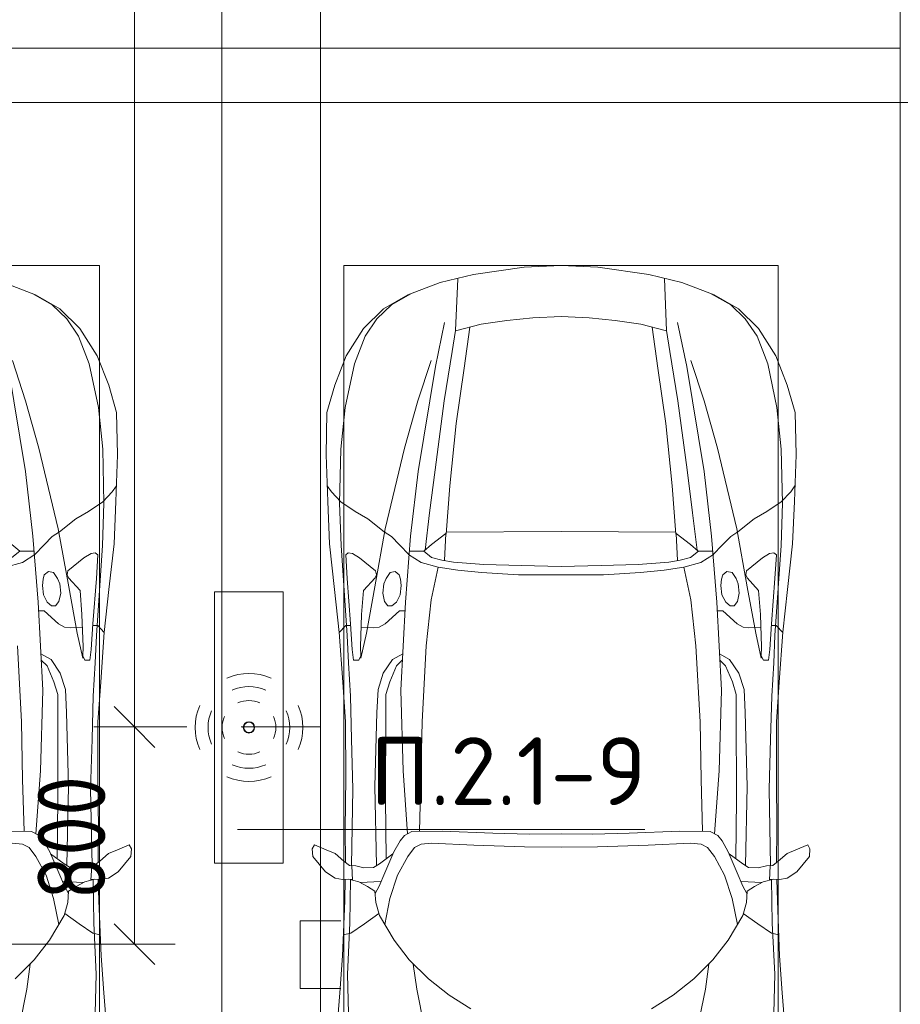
# Model space of a CAD drawing. Header units: millimetres. Extents: x -32229 to 170644, y -13689 to 125138.
# Tile 133 of 256: x 21191 to 24435, y 77528 to 81155. Entities that reach past the tile are written whole.
import ezdxf

# ---------------------------------------------------------------- set-up
doc = ezdxf.new("R2010")
doc.units = ezdxf.units.MM
for name, color, linetype, lineweight in [('A-ANNO-DIMS', 7, 'Continuous', 9), ('A-ANNO-DIMS-200', 7, 'Continuous', 9), ('A-ANNO-NOTE', 7, 'Continuous', 18), ('A-DETL-GENF', 7, 'Continuous', 18), ('A-DETL-THIN', 7, 'Continuous', 9), ('A-FLOR', 7, 'Continuous', 18), ('C-PRKG', 7, 'Continuous', 18), ('G-ANNO-TEXT', 7, 'Continuous', 9)]:
    doc.layers.add(name, color=color, linetype=linetype, lineweight=lineweight)
doc.layers.add('A-DETL', color=7, linetype='Continuous', lineweight=9, true_color=0x00a600)
doc.styles.add('GOST Common_6', font='GOST_Common.ttf', dxfattribs={"width": 0.9, "height": 250})
doc.styles.add('ISOCPEUR', font='isocpeur.ttf', dxfattribs={"height": 250})
doc.dimstyles.new('ГОСТ_2_5_мм2', dxfattribs={"dimscale": 304.8, "dimtxt": 251.428749, "dimasz": 0.492126, "dimexe": 0.492126, "dimexo": 0.656168, "dimgap": 0.098425, "dimtad": 1, "dimdec": 0, "dimdsep": 46, "dimtxsty": 'GOST Common_6', "dimblk1": 'OBLIQUE', "dimblk2": 'OBLIQUE', "dimsah": 1, "dimcen": 0.09, "dimazin": 2, "dimtfac": 1, "dimtdec": 4, "dimtix": 1, "dimtmove": 0, "dimatfit": 3, "dimfxl": 1, "dimtvp": 1, "dimtolj": 1, "dimtzin": 0, "dimarcsym": 2})

# ---------------------------------------------------------------- blocks, each defined once
blk = doc.blocks.new('АР_Машиноместо - 4900x2400_М__5300х2500_-3113489--01 ЭО')
at = {"layer": 'A-DETL-GENF', "color": 253, "lineweight": 13, "true_color": 0xaaaaaa}
for p, q in [((1695.6, 4436.7), (1814, 4391.6)), ((1814, 4391.6), (1903.7, 4340.6)), ((1903.7, 4340.6), (1977.5, 4267.9)), ((1977.5, 4267.9), (2041.4, 4167)), ((2041.4, 4167), (2083.6, 4059.2)), ((2083.6, 4059.2), (2112.6, 3958.4)), ((2112.6, 3958.4), (2116, 3802.9)), ((2116, 3802.9), (2109.8, 3630)), ((2061.4, 3629.8), (2096.2, 3665.5)), ((2096.2, 3665.5), (2111.9, 3688.4)), ((2008.6, 3594.2), (2061.4, 3629.8)), ((2109.8, 3630), (2102.9, 3474.2)), ((1962.1, 3567), (2008.6, 3594.2)), ((1901.7, 3518.6), (1962.1, 3567)), ((1875.1, 3501.2), (1901.7, 3518.6)), ((1823.6, 3260.1), (1804.3, 3502.8)), ((1845.3, 3470.4), (1875.1, 3501.2)), ((1755.7, 3447), (1726.8, 3472.4)), ((1727, 3424.2), (1755.7, 3447)), ((1755.7, 3447.2), (1808.7, 3447.2)), ((1809.8, 3433.7), (1845.3, 3470.4)), ((2102.9, 3474.2), (2084.3, 3305.9)), ((1992, 3422.8), (1933.2, 3375.1)), ((2018.5, 3439.1), (1992, 3422.8)), ((2033.8, 3441.1), (2018.5, 3439.1)), ((2043.4, 3434.5), (2033.8, 3441.1)), ((2037.8, 3347.3), (2043.4, 3434.5)), ((1933.2, 3375.1), (1930.3, 3360.7)), ((1841.3, 3344.5), (1838.9, 3321.2)), ((1845.9, 3360.7), (1841.3, 3344.5)), ((1861.3, 3372.5), (1845.9, 3360.7)), ((1880, 3369.3), (1861.3, 3372.5)), ((1894.8, 3346.8), (1880, 3369.3)), ((1902.9, 3327.4), (1894.8, 3346.8)), ((1930.3, 3360.7), (1935.4, 3349.7)), ((1935.4, 3349.7), (1977.8, 3303.2)), ((2025.2, 3179.9), (2037.8, 3347.3)), ((1838.9, 3321.2), (1842.8, 3286.3)), ((1906.4, 3292.5), (1902.9, 3327.4)), ((1977.8, 3303.2), (1984.7, 3213.7)), ((2084.3, 3305.9), (2067.1, 3148.3)), ((1842.8, 3286.3), (1856.8, 3259.9)), ((1900.2, 3262.3), (1906.4, 3292.5)), ((1840.7, 2936), (1823.6, 3260.1)), ((1825.4, 3227.6), (1845.5, 3228.1)), ((1845.5, 3228.1), (1898.3, 3179.4)), ((1856.8, 3259.9), (1873.2, 3246.1)), ((1873.2, 3246.1), (1887.9, 3245.7)), ((1887.9, 3245.7), (1900.2, 3262.3)), ((1984.7, 3213.7), (1989.1, 3094.6)), ((1898.3, 3179.4), (1920.5, 3167.7)), ((1920.5, 3167.7), (1941.6, 3165.4)), ((1941.6, 3165.4), (1986.4, 3168)), ((2019.2, 3085), (2025.2, 3179.9)), ((2024.8, 3173.5), (2043.1, 3174.2)), ((2043.1, 3174.2), (2067.1, 3148.3)), ((2067.2, 3149.3), (2054, 2964.8)), ((1989.1, 3094.6), (1987.8, 3061.4)), ((2014.4, 3046.1), (2019.2, 3085)), ((1987.8, 3061.4), (1995.5, 3046.6)), ((1995.5, 3046.6), (2014.4, 3046.1)), ((1834.9, 3046.1), (1856.4, 3024.6)), ((1856.4, 3024.6), (1881.3, 2966.7)), ((1881.3, 2966.7), (1895.6, 2919.4)), ((2054, 2964.8), (2043.9, 2818.3)), ((1832.2, 2638.3), (1840.7, 2936)), ((1895.6, 2919.4), (1895.6, 2850.8)), ((1895.6, 2850.8), (1896.5, 2534.3)), ((2043.9, 2818.3), (2043.2, 2613.6)), ((1815.2, 2406.5), (1832.2, 2638.3)), ((2043.2, 2613.6), (2045.5, 2423.6)), ((1896.5, 2534.3), (1893.9, 2314.9)), ((1686.2, 2416.7), (1799.4, 2415.4)), ((1799.4, 2415.4), (1827.2, 2399.7)), ((1827.2, 2399.7), (1843.3, 2380.3)), ((2045.5, 2423.6), (2044, 2301.1)), ((1727.3, 2371.5), (1765.7, 2368.8)), ((1765.7, 2368.8), (1790, 2355.4)), ((1843.3, 2380.3), (1866.2, 2340.5)), ((2115.6, 2347.9), (2158.8, 2366.2)), ((2158.8, 2366.2), (2166.9, 2350.6)), ((1790, 2355.4), (1814.9, 2322.3)), ((1814.9, 2322.3), (1852.7, 2254.2)), ((1866.2, 2340.5), (1899.2, 2263)), ((1869.4, 2332.9), (1919.4, 2296)), ((2050.2, 2306.1), (2082.6, 2333.8)), ((2082.6, 2333.8), (2115.6, 2347.9)), ((2164.8, 2322.3), (2118.3, 2266.4)), ((2166.9, 2350.6), (2164.8, 2322.3)), ((1919.4, 2296), (1941, 2282.6)), ((1976.7, 2281.2), (2006.4, 2288.6)), ((2006.4, 2288.6), (2030, 2290)), ((2018, 2235.6), (2020.9, 2288.7)), ((2030, 2290), (2050.2, 2306.1)), ((1852.7, 2254.2), (1880.3, 2168.6)), ((1899.2, 2263), (1920.1, 2213.8)), ((1941, 2282.6), (1976.7, 2281.2)), ((2118.3, 2266.4), (2082.6, 2243.4)), ((1913.4, 2231.3), (1989.9, 2227.1)), ((1920.1, 2213.8), (1935.1, 2186.5)), ((1963.3, 2211.8), (1994.9, 2230)), ((1994.9, 2230), (2032.5, 2239.2)), ((2054.9, 2238.7), (2018.2, 2239.5)), ((2047, 2159.1), (2045, 2238.9)), ((2082.6, 2243.4), (2054.9, 2238.7)), ((1932.9, 2153.8), (1935.7, 2195.4)), ((1935.7, 2195.4), (1963.3, 2211.8)), ((1880.3, 2168.6), (1899.7, 2072.7)), ((1919.3, 2105.7), (1932.9, 2153.8)), ((2055.1, 1956.8), (2047, 2159.1)), ((1865.4, 2015), (1919.3, 2105.7)), ((1921.2, 2112.6), (1974.5, 2074.6)), ((1974.5, 2074.6), (2024.9, 2041)), ((2024.9, 2041), (2052.5, 2034.4)), ((1809.3, 1941.6), (1865.4, 2015)), ((1738.9, 1871.7), (1809.3, 1941.6)), ((1781.7, 1834.2), (1794.3, 1926.7)), ((2065.2, 1820.7), (2055.1, 1956.8)), ((1730, 1576.5), (1781.7, 1834.2)), ((2078, 1662.9), (2065.2, 1820.7))]:
    blk.add_line(p, q, dxfattribs=at)
at = {"layer": 'A-DETL-GENF', "color": 254, "lineweight": 13, "true_color": 0xd4d4d4}
for p, q in [((1803.7, 4395.8), (1875, 4354.8)), ((1875, 4354.8), (1928.5, 4303.1)), ((1928.5, 4303.1), (1972.2, 4239.8)), ((1972.2, 4239.8), (2011.4, 4138.1)), ((1777.3, 4001.8), (1728.3, 4149.8)), ((2011.4, 4138.1), (2045.3, 3976.8)), ((1776.8, 3741.5), (1713.1, 4128.3)), ((1826.4, 3827.1), (1777.3, 4001.8)), ((2045.3, 3976.8), (2061.4, 3823.4)), ((1897.7, 3530.2), (1826.4, 3827.1)), ((2061.4, 3823.4), (2065.8, 3623.7)), ((1804.3, 3502.8), (1776.8, 3741.5)), ((2065.8, 3623.7), (2060.5, 3468.5)), ((1936, 3316.2), (1897.7, 3530.2)), ((2060.5, 3468.5), (2038, 3136.6)), ((1765.4, 3405.8), (1811.5, 3435.5)), ((1702.9, 3388.2), (1765.4, 3405.8)), ((1967.3, 3145.9), (1936, 3316.2)), ((1987.5, 3053.2), (1967.3, 3145.9)), ((2038, 3136.6), (2033.7, 3036.3)), ((1762.2, 2818.3), (1747.2, 3099)), ((1871, 3048.1), (1833.3, 3069.7)), ((1904.8, 2997.9), (1871, 3048.1)), ((2033.7, 3036.3), (2026.1, 2913.7)), ((1924.3, 2937.4), (1904.8, 2997.9)), ((1928.4, 2853.3), (1924.3, 2937.4)), ((2026.1, 2913.7), (2022.2, 2754.7)), ((1935.6, 2580.5), (1928.4, 2853.3)), ((1766.2, 2606.7), (1762.2, 2818.3)), ((2022.2, 2754.7), (2016.7, 2571.4)), ((1771.6, 2415.7), (1766.2, 2606.7)), ((1929.4, 2291.4), (1935.6, 2580.5)), ((2016.7, 2571.4), (2022, 2290)), ((2028.2, 2077.7), (2025.5, 2239.3)), ((2037.2, 1889.5), (2028.2, 2077.7)), ((2029.1, 1561.4), (2037.2, 1889.5))]:
    blk.add_line(p, q, dxfattribs=at)
at = {"layer": 'C-PRKG', "color": 253, "lineweight": 13, "true_color": 0xaaaaaa}
for p, q in [((2500, 5300), (0, 5300)), ((2500, 0), (2500, 5300)), ((450, 4500), (2050, 4500)), ((2050, 800), (2050, 4500))]:
    blk.add_line(p, q, dxfattribs=at)
blk = doc.blocks.new('АР_Машиноместо - 4900x2400_М__5300х2500_-V14--01 ЭО')
at = {"layer": 'A-DETL-GENF', "color": 254, "lineweight": 13, "true_color": 0xd4d4d4}
for p, q in [((470.9, -1561.4), (462.8, -1889.5)), ((2029.1, -1561.4), (2037.2, -1889.5)), ((462.8, -1889.5), (471.8, -2077.7)), ((2037.2, -1889.5), (2028.2, -2077.7)), ((471.8, -2077.7), (474.5, -2239.3)), ((2028.2, -2077.7), (2025.5, -2239.3)), ((483.3, -2571.4), (478, -2290)), ((570.6, -2291.4), (564.4, -2580.5)), ((1929.4, -2291.4), (1935.6, -2580.5)), ((2016.7, -2571.4), (2022, -2290)), ((728.4, -2415.7), (733.8, -2606.7)), ((1771.6, -2415.7), (1766.2, -2606.7)), ((477.8, -2754.7), (483.3, -2571.4)), ((2022.2, -2754.7), (2016.7, -2571.4)), ((564.4, -2580.5), (571.6, -2853.3)), ((733.8, -2606.7), (737.8, -2818.3)), ((1766.2, -2606.7), (1762.2, -2818.3)), ((1935.6, -2580.5), (1928.4, -2853.3)), ((473.9, -2913.7), (477.8, -2754.7)), ((2026.1, -2913.7), (2022.2, -2754.7)), ((737.8, -2818.3), (752.8, -3099)), ((1762.2, -2818.3), (1747.2, -3099)), ((571.6, -2853.3), (575.7, -2937.4)), ((1928.4, -2853.3), (1924.3, -2937.4)), ((466.3, -3036.3), (473.9, -2913.7)), ((575.7, -2937.4), (595.2, -2997.9)), ((1924.3, -2937.4), (1904.8, -2997.9)), ((2033.7, -3036.3), (2026.1, -2913.7)), ((595.2, -2997.9), (629, -3048.1)), ((1904.8, -2997.9), (1871, -3048.1)), ((462, -3136.6), (466.3, -3036.3)), ((2038, -3136.6), (2033.7, -3036.3)), ((512.5, -3053.2), (532.7, -3145.9)), ((629, -3048.1), (666.7, -3069.7)), ((1871, -3048.1), (1833.3, -3069.7)), ((1987.5, -3053.2), (1967.3, -3145.9)), ((752.8, -3099), (771.7, -3268.5)), ((1747.2, -3099), (1728.3, -3268.5)), ((439.5, -3468.5), (462, -3136.6)), ((532.7, -3145.9), (564, -3316.2)), ((1967.3, -3145.9), (1936, -3316.2)), ((2060.5, -3468.5), (2038, -3136.6)), ((771.7, -3268.5), (797.1, -3388.2)), ((1728.3, -3268.5), (1702.9, -3388.2)), ((564, -3316.2), (602.3, -3530.2)), ((1936, -3316.2), (1897.7, -3530.2)), ((957.1, -3368.9), (870, -3377.1)), ((1093.5, -3360.7), (957.1, -3368.9)), ((1250, -3360.7), (1093.5, -3360.7)), ((1250, -3360.7), (1406.5, -3360.7)), ((1406.5, -3360.7), (1542.9, -3368.9)), ((1542.9, -3368.9), (1630, -3377.1)), ((734.6, -3405.8), (688.5, -3435.5)), ((797.1, -3388.2), (734.6, -3405.8)), ((870, -3377.1), (797.1, -3388.2)), ((1630, -3377.1), (1702.9, -3388.2)), ((1702.9, -3388.2), (1765.4, -3405.8)), ((1765.4, -3405.8), (1811.5, -3435.5)), ((434.2, -3623.7), (439.5, -3468.5)), ((749.1, -3450.8), (765.5, -3589.1)), ((1750.9, -3450.8), (1734.5, -3589.1)), ((2065.8, -3623.7), (2060.5, -3468.5)), ((695.7, -3502.8), (723.2, -3741.5)), ((1804.3, -3502.8), (1776.8, -3741.5)), ((602.3, -3530.2), (673.6, -3827.1)), ((1897.7, -3530.2), (1826.4, -3827.1)), ((765.5, -3589.1), (785.7, -3746.6)), ((1734.5, -3589.1), (1714.3, -3746.6)), ((438.6, -3823.4), (434.2, -3623.7)), ((2061.4, -3823.4), (2065.8, -3623.7)), ((723.2, -3741.5), (786.9, -4128.3)), ((785.7, -3746.6), (819.4, -4000.8)), ((1714.3, -3746.6), (1680.6, -4000.8)), ((1776.8, -3741.5), (1713.1, -4128.3)), ((454.7, -3976.8), (438.6, -3823.4)), ((673.6, -3827.1), (722.7, -4001.8)), ((1826.4, -3827.1), (1777.3, -4001.8)), ((2045.3, -3976.8), (2061.4, -3823.4)), ((488.6, -4138.1), (454.7, -3976.8)), ((2011.4, -4138.1), (2045.3, -3976.8)), ((722.7, -4001.8), (771.7, -4149.8)), ((819.4, -4000.8), (849, -4182.8)), ((1680.6, -4000.8), (1651, -4182.8)), ((1777.3, -4001.8), (1728.3, -4149.8)), ((786.9, -4128.3), (821.1, -4289.8)), ((1713.1, -4128.3), (1678.9, -4289.8)), ((527.8, -4239.8), (488.6, -4138.1)), ((1972.2, -4239.8), (2011.4, -4138.1)), ((849, -4182.8), (861.2, -4260.3)), ((1651, -4182.8), (1638.8, -4260.3)), ((571.5, -4303.1), (527.8, -4239.8)), ((1928.5, -4303.1), (1972.2, -4239.8)), ((625, -4354.8), (571.5, -4303.1)), ((1875, -4354.8), (1928.5, -4303.1)), ((696.3, -4395.8), (625, -4354.8)), ((1803.7, -4395.8), (1875, -4354.8))]:
    blk.add_line(p, q, dxfattribs=at)
at = {"layer": 'A-DETL-GENF', "color": 253, "lineweight": 13, "true_color": 0xaaaaaa}
for p, q in [((770, -1576.5), (718.3, -1834.2)), ((1730, -1576.5), (1781.7, -1834.2)), ((422, -1662.9), (434.8, -1820.7)), ((2078, -1662.9), (2065.2, -1820.7)), ((917, -1761.1), (837.5, -1812.1)), ((1583, -1761.1), (1662.5, -1812.1)), ((837.5, -1812.1), (761.1, -1871.7)), ((1662.5, -1812.1), (1738.9, -1871.7)), ((434.8, -1820.7), (444.9, -1956.8)), ((718.3, -1834.2), (705.7, -1926.7)), ((1781.7, -1834.2), (1794.3, -1926.7)), ((2065.2, -1820.7), (2055.1, -1956.8)), ((761.1, -1871.7), (690.7, -1941.6)), ((1738.9, -1871.7), (1809.3, -1941.6)), ((444.9, -1956.8), (453, -2159.1)), ((690.7, -1941.6), (634.6, -2015)), ((1809.3, -1941.6), (1865.4, -2015)), ((2055.1, -1956.8), (2047, -2159.1)), ((634.6, -2015), (580.7, -2105.7)), ((1865.4, -2015), (1919.3, -2105.7)), ((475.1, -2041), (447.5, -2034.4)), ((525.5, -2074.6), (475.1, -2041)), ((1974.5, -2074.6), (2024.9, -2041)), ((2024.9, -2041), (2052.5, -2034.4)), ((578.8, -2112.6), (525.5, -2074.6)), ((619.7, -2168.6), (600.3, -2072.7)), ((1880.3, -2168.6), (1899.7, -2072.7)), ((1921.2, -2112.6), (1974.5, -2074.6)), ((580.7, -2105.7), (567.1, -2153.8)), ((1919.3, -2105.7), (1932.9, -2153.8)), ((453, -2159.1), (455, -2238.9)), ((567.1, -2153.8), (564.3, -2195.4)), ((647.3, -2254.2), (619.7, -2168.6)), ((1852.7, -2254.2), (1880.3, -2168.6)), ((1932.9, -2153.8), (1935.7, -2195.4)), ((2047, -2159.1), (2045, -2238.9)), ((536.7, -2211.8), (505.1, -2230)), ((564.3, -2195.4), (536.7, -2211.8)), ((579.9, -2213.8), (564.9, -2186.5)), ((1920.1, -2213.8), (1935.1, -2186.5)), ((1935.7, -2195.4), (1963.3, -2211.8)), ((1963.3, -2211.8), (1994.9, -2230)), ((381.7, -2266.4), (417.4, -2243.4)), ((417.4, -2243.4), (445.1, -2238.7)), ((445.1, -2238.7), (481.8, -2239.5)), ((505.1, -2230), (467.5, -2239.2)), ((482, -2235.6), (479.1, -2288.7)), ((586.6, -2231.3), (510.1, -2227.1)), ((600.8, -2263), (579.9, -2213.8)), ((1899.2, -2263), (1920.1, -2213.8)), ((1913.4, -2231.3), (1989.9, -2227.1)), ((1994.9, -2230), (2032.5, -2239.2)), ((2018, -2235.6), (2020.9, -2288.7)), ((2054.9, -2238.7), (2018.2, -2239.5)), ((2082.6, -2243.4), (2054.9, -2238.7)), ((2118.3, -2266.4), (2082.6, -2243.4)), ((335.2, -2322.3), (381.7, -2266.4)), ((523.3, -2281.2), (493.6, -2288.6)), ((559, -2282.6), (523.3, -2281.2)), ((580.6, -2296), (559, -2282.6)), ((633.8, -2340.5), (600.8, -2263)), ((685.1, -2322.3), (647.3, -2254.2)), ((1814.9, -2322.3), (1852.7, -2254.2)), ((1866.2, -2340.5), (1899.2, -2263)), ((1919.4, -2296), (1941, -2282.6)), ((1941, -2282.6), (1976.7, -2281.2)), ((1976.7, -2281.2), (2006.4, -2288.6)), ((2164.8, -2322.3), (2118.3, -2266.4)), ((449.8, -2306.1), (417.4, -2333.8)), ((470, -2290), (449.8, -2306.1)), ((454.5, -2423.6), (456, -2301.1)), ((493.6, -2288.6), (470, -2290)), ((630.6, -2332.9), (580.6, -2296)), ((603.5, -2534.3), (606.1, -2314.9)), ((1869.4, -2332.9), (1919.4, -2296)), ((1896.5, -2534.3), (1893.9, -2314.9)), ((2006.4, -2288.6), (2030, -2290)), ((2030, -2290), (2050.2, -2306.1)), ((2045.5, -2423.6), (2044, -2301.1)), ((2050.2, -2306.1), (2082.6, -2333.8)), ((333.1, -2350.6), (335.2, -2322.3)), ((341.2, -2366.2), (333.1, -2350.6)), ((384.4, -2347.9), (341.2, -2366.2)), ((417.4, -2333.8), (384.4, -2347.9)), ((656.7, -2380.3), (633.8, -2340.5)), ((710, -2355.4), (685.1, -2322.3)), ((734.3, -2368.8), (710, -2355.4)), ((1765.7, -2368.8), (1790, -2355.4)), ((1790, -2355.4), (1814.9, -2322.3)), ((1843.3, -2380.3), (1866.2, -2340.5)), ((2082.6, -2333.8), (2115.6, -2347.9)), ((2115.6, -2347.9), (2158.8, -2366.2)), ((2158.8, -2366.2), (2166.9, -2350.6)), ((2166.9, -2350.6), (2164.8, -2322.3)), ((672.8, -2399.7), (656.7, -2380.3)), ((772.7, -2371.5), (734.3, -2368.8)), ((929.1, -2364.1), (772.7, -2371.5)), ((1115.2, -2358.7), (929.1, -2364.1)), ((1250, -2357.8), (1115.2, -2358.7)), ((1250, -2357.8), (1384.8, -2358.7)), ((1384.8, -2358.7), (1570.9, -2364.1)), ((1570.9, -2364.1), (1727.3, -2371.5)), ((1727.3, -2371.5), (1765.7, -2368.8)), ((1827.2, -2399.7), (1843.3, -2380.3)), ((456.8, -2613.6), (454.5, -2423.6)), ((684.8, -2406.5), (667.8, -2638.3)), ((700.6, -2415.4), (672.8, -2399.7)), ((813.8, -2416.7), (700.6, -2415.4)), ((999.2, -2409.3), (813.8, -2416.7)), ((1132.7, -2404.6), (999.2, -2409.3)), ((1250, -2406.6), (1132.7, -2404.6)), ((1250, -2406.6), (1367.3, -2404.6)), ((1367.3, -2404.6), (1500.8, -2409.3)), ((1500.8, -2409.3), (1686.2, -2416.7)), ((1686.2, -2416.7), (1799.4, -2415.4)), ((1799.4, -2415.4), (1827.2, -2399.7)), ((1815.2, -2406.5), (1832.2, -2638.3)), ((2043.2, -2613.6), (2045.5, -2423.6)), ((604.4, -2850.8), (603.5, -2534.3)), ((1895.6, -2850.8), (1896.5, -2534.3)), ((456.1, -2818.3), (456.8, -2613.6)), ((667.8, -2638.3), (659.3, -2936)), ((1832.2, -2638.3), (1840.7, -2936)), ((2043.9, -2818.3), (2043.2, -2613.6)), ((446, -2964.8), (456.1, -2818.3)), ((2054, -2964.8), (2043.9, -2818.3)), ((604.4, -2919.4), (604.4, -2850.8)), ((1895.6, -2919.4), (1895.6, -2850.8)), ((618.7, -2966.7), (604.4, -2919.4)), ((659.3, -2936), (676.4, -3260.1)), ((1840.7, -2936), (1823.6, -3260.1)), ((1881.3, -2966.7), (1895.6, -2919.4)), ((432.8, -3149.3), (446, -2964.8)), ((643.6, -3024.6), (618.7, -2966.7)), ((1856.4, -3024.6), (1881.3, -2966.7)), ((2067.2, -3149.3), (2054, -2964.8)), ((485.6, -3046.1), (480.8, -3085)), ((504.5, -3046.6), (485.6, -3046.1)), ((665.1, -3046.1), (643.6, -3024.6)), ((1834.9, -3046.1), (1856.4, -3024.6)), ((1995.5, -3046.6), (2014.4, -3046.1)), ((2014.4, -3046.1), (2019.2, -3085)), ((512.2, -3061.4), (504.5, -3046.6)), ((510.9, -3094.6), (512.2, -3061.4)), ((1987.8, -3061.4), (1995.5, -3046.6)), ((1989.1, -3094.6), (1987.8, -3061.4)), ((480.8, -3085), (474.8, -3179.9)), ((515.3, -3213.7), (510.9, -3094.6)), ((1984.7, -3213.7), (1989.1, -3094.6)), ((2019.2, -3085), (2025.2, -3179.9)), ((415.7, -3305.9), (432.8, -3149.3)), ((456.9, -3174.2), (432.9, -3148.3)), ((2043.1, -3174.2), (2067.1, -3148.3)), ((2084.3, -3305.9), (2067.1, -3148.3)), ((475.2, -3173.5), (456.9, -3174.2)), ((474.8, -3179.9), (462.2, -3347.3)), ((558.4, -3165.4), (513.6, -3168)), ((579.5, -3167.7), (558.4, -3165.4)), ((601.7, -3179.4), (579.5, -3167.7)), ((654.5, -3228.1), (601.7, -3179.4)), ((1845.5, -3228.1), (1898.3, -3179.4)), ((1898.3, -3179.4), (1920.5, -3167.7)), ((1920.5, -3167.7), (1941.6, -3165.4)), ((1941.6, -3165.4), (1986.4, -3168)), ((2024.8, -3173.5), (2043.1, -3174.2)), ((2025.2, -3179.9), (2037.8, -3347.3)), ((522.2, -3303.2), (515.3, -3213.7)), ((674.6, -3227.6), (654.5, -3228.1)), ((1825.4, -3227.6), (1845.5, -3228.1)), ((1977.8, -3303.2), (1984.7, -3213.7)), ((599.8, -3262.3), (593.6, -3292.5)), ((612.1, -3245.7), (599.8, -3262.3)), ((626.8, -3246.1), (612.1, -3245.7)), ((643.2, -3259.9), (626.8, -3246.1)), ((657.2, -3286.3), (643.2, -3259.9)), ((676.4, -3260.1), (695.7, -3502.8)), ((1823.6, -3260.1), (1804.3, -3502.8)), ((1842.8, -3286.3), (1856.8, -3259.9)), ((1856.8, -3259.9), (1873.2, -3246.1)), ((1873.2, -3246.1), (1887.9, -3245.7)), ((1887.9, -3245.7), (1900.2, -3262.3)), ((1900.2, -3262.3), (1906.4, -3292.5)), ((593.6, -3292.5), (597.1, -3327.4)), ((661.1, -3321.2), (657.2, -3286.3)), ((1838.9, -3321.2), (1842.8, -3286.3)), ((1906.4, -3292.5), (1902.9, -3327.4)), ((397.1, -3474.2), (415.7, -3305.9)), ((564.6, -3349.7), (522.2, -3303.2)), ((597.1, -3327.4), (605.2, -3346.8)), ((658.7, -3344.5), (661.1, -3321.2)), ((1841.3, -3344.5), (1838.9, -3321.2)), ((1902.9, -3327.4), (1894.8, -3346.8)), ((1935.4, -3349.7), (1977.8, -3303.2)), ((2102.9, -3474.2), (2084.3, -3305.9)), ((462.2, -3347.3), (456.6, -3434.5)), ((569.7, -3360.7), (564.6, -3349.7)), ((566.8, -3375.1), (569.7, -3360.7)), ((605.2, -3346.8), (620, -3369.3)), ((620, -3369.3), (638.7, -3372.5)), ((638.7, -3372.5), (654.1, -3360.7)), ((654.1, -3360.7), (658.7, -3344.5)), ((1845.9, -3360.7), (1841.3, -3344.5)), ((1861.3, -3372.5), (1845.9, -3360.7)), ((1880, -3369.3), (1861.3, -3372.5)), ((1894.8, -3346.8), (1880, -3369.3)), ((1930.3, -3360.7), (1935.4, -3349.7)), ((1933.2, -3375.1), (1930.3, -3360.7)), ((2037.8, -3347.3), (2043.4, -3434.5)), ((508, -3422.8), (566.8, -3375.1)), ((853.3, -3407.2), (811.1, -3414.8)), ((965.3, -3397.8), (853.3, -3407.2)), ((1102.5, -3394.3), (965.3, -3397.8)), ((1250, -3391.3), (1102.5, -3394.3)), ((1250, -3391.3), (1397.5, -3394.3)), ((1397.5, -3394.3), (1534.7, -3397.8)), ((1534.7, -3397.8), (1646.7, -3407.2)), ((1646.7, -3407.2), (1688.9, -3414.8)), ((1992, -3422.8), (1933.2, -3375.1)), ((456.6, -3434.5), (466.2, -3441.1)), ((466.2, -3441.1), (481.5, -3439.1)), ((481.5, -3439.1), (508, -3422.8)), ((690.2, -3433.7), (654.7, -3470.4)), ((773, -3424.2), (744.1, -3447.2)), ((811.1, -3414.8), (773, -3424.2)), ((825.6, -3512.1), (821, -3413)), ((1674.4, -3512.1), (1679, -3413)), ((1688.9, -3414.8), (1727, -3424.2)), ((1727, -3424.2), (1755.7, -3447)), ((1809.8, -3433.7), (1845.3, -3470.4)), ((2018.5, -3439.1), (1992, -3422.8)), ((2033.8, -3441.1), (2018.5, -3439.1)), ((2043.4, -3434.5), (2033.8, -3441.1)), ((390.2, -3630), (397.1, -3474.2)), ((654.7, -3470.4), (624.9, -3501.2)), ((744.1, -3447.2), (691.3, -3447.2)), ((744.3, -3447), (773.2, -3472.4)), ((773.2, -3472.4), (825.6, -3512.1)), ((1726.8, -3472.4), (1674.4, -3512.1)), ((1755.7, -3447), (1726.8, -3472.4)), ((1755.7, -3447.2), (1808.7, -3447.2)), ((1845.3, -3470.4), (1875.1, -3501.2)), ((2109.8, -3630), (2102.9, -3474.2)), ((624.9, -3501.2), (598.3, -3518.6)), ((840.1, -3687.8), (826.6, -3509.6)), ((1250, -3520.1), (827.2, -3517.2)), ((1250, -3520.1), (1672.8, -3517.2)), ((1659.9, -3687.8), (1673.4, -3509.6)), ((1875.1, -3501.2), (1901.7, -3518.6)), ((598.3, -3518.6), (537.9, -3567)), ((1901.7, -3518.6), (1962.1, -3567)), ((537.9, -3567), (491.4, -3594.2)), ((1962.1, -3567), (2008.6, -3594.2)), ((491.4, -3594.2), (438.6, -3629.8)), ((2008.6, -3594.2), (2061.4, -3629.8)), ((384, -3802.9), (390.2, -3630)), ((438.6, -3629.8), (403.8, -3665.5)), ((2061.4, -3629.8), (2096.2, -3665.5)), ((2116, -3802.9), (2109.8, -3630)), ((403.8, -3665.5), (388.1, -3688.4)), ((863.9, -3917.5), (840.1, -3687.8)), ((1636.1, -3917.5), (1659.9, -3687.8)), ((2096.2, -3665.5), (2111.9, -3688.4)), ((387.4, -3958.4), (384, -3802.9)), ((2112.6, -3958.4), (2116, -3802.9)), ((893.6, -4121.6), (863.9, -3917.5)), ((1606.4, -4121.6), (1636.1, -3917.5)), ((416.4, -4059.2), (387.4, -3958.4)), ((2083.6, -4059.2), (2112.6, -3958.4)), ((458.6, -4167), (416.4, -4059.2)), ((2041.4, -4167), (2083.6, -4059.2)), ((914, -4272.5), (893.6, -4121.6)), ((1586, -4272.5), (1606.4, -4121.6)), ((522.5, -4267.9), (458.6, -4167)), ((1977.5, -4267.9), (2041.4, -4167)), ((596.3, -4340.6), (522.5, -4267.9)), ((955.5, -4283.9), (861, -4259.4)), ((861.2, -4260.3), (869.3, -4451.1)), ((1544.5, -4283.9), (1639, -4259.4)), ((1638.8, -4260.3), (1630.7, -4451.1)), ((1903.7, -4340.6), (1977.5, -4267.9)), ((1050.4, -4297.3), (955.5, -4283.9)), ((1146, -4306.7), (1050.4, -4297.3)), ((1250, -4312), (1146, -4306.7)), ((1250, -4312), (1354, -4306.7)), ((1354, -4306.7), (1449.6, -4297.3)), ((1449.6, -4297.3), (1544.5, -4283.9)), ((686, -4391.6), (596.3, -4340.6)), ((1814, -4391.6), (1903.7, -4340.6)), ((804.4, -4436.7), (686, -4391.6)), ((1695.6, -4436.7), (1814, -4391.6)), ((927, -4466.6), (804.4, -4436.7)), ((1573, -4466.6), (1695.6, -4436.7)), ((1114.6, -4493), (927, -4466.6)), ((1250, -4500), (1114.6, -4493)), ((1250, -4500), (1385.4, -4493)), ((1385.4, -4493), (1573, -4466.6))]:
    blk.add_line(p, q, dxfattribs=at)
at = {"layer": 'C-PRKG', "color": 253, "lineweight": 13, "true_color": 0xaaaaaa}
for p, q in [((0, 0), (0, -5300)), ((2500, 0), (2500, -5300)), ((450, -800), (450, -4500)), ((2050, -800), (2050, -4500)), ((450, -4500), (2050, -4500)), ((2500, -5300), (0, -5300))]:
    blk.add_line(p, q, dxfattribs=at)
blk = doc.blocks.new('АР_Машиноместо - 4900x2400_М__5300х2500_-V52--01 ЭО')
at = {"layer": 'C-PRKG', "color": 253, "lineweight": 13, "true_color": 0xaaaaaa}
for q in [(2500, 5300), (0, 0)]:
    blk.add_line((2500, 0), q, dxfattribs=at)
blk = doc.blocks.new('АР_Машиноместо - 4900x2400_М__5300х2500_-V53--01 ЭО')
at = {"layer": 'C-PRKG', "color": 253, "lineweight": 13, "true_color": 0xaaaaaa}
for p, q in [((2500, 0), (0, 0)), ((0, 0), (0, -4330.8)), ((2500, 0), (2500, -5300))]:
    blk.add_line(p, q, dxfattribs=at)
blk = doc.blocks.new('Наметкина 10_РД_АР_П_rvt-1--01 ЭО')
at = {"layer": 'A-FLOR', "color": 253, "lineweight": 13, "true_color": 0xaaaaaa}
blk.add_line((24510.3, 80850), (12835.3, 80850), dxfattribs=at)
at = {"layer": 'C-PRKG', "color": 253, "lineweight": 13, "true_color": 0xaaaaaa}
for name, p in [('АР_Машиноместо - 4900x2400_М__5300х2500_-V52--01 ЭО', (19435.3, 81050)), ('АР_Машиноместо - 4900x2400_М__5300х2500_-3113489--01 ЭО', (19435.3, 75750))]:
    blk.add_blockref(name, p, dxfattribs=at)
at = {"layer": 'C-PRKG', "color": 253, "lineweight": 13, "true_color": 0xaaaaaa, "rotation": 180}
for name, p in [('АР_Машиноместо - 4900x2400_М__5300х2500_-V53--01 ЭО', (24435.3, 81050)), ('АР_Машиноместо - 4900x2400_М__5300х2500_-V14--01 ЭО', (24435.3, 75750))]:
    blk.add_blockref(name, p, dxfattribs=at)
blk = doc.blocks.new('DIMBLOCK95--01 ЭО')
at = {"layer": 'A-ANNO-DIMS-200'}
for p, q in [((21613.4, 78549.9), (21538.4, 78624.9)), ((21806.3, 78549.9), (21463.4, 78549.9)), ((21613.4, 77750), (21613.4, 78549.9)), ((21613.4, 78549.9), (21688.4, 78474.9)), ((21613.4, 78549.9), (21806.3, 78549.9)), ((21613.4, 77750), (21538.4, 77825)), ((19435.3, 77750), (21763.4, 77750)), ((21613.4, 77750), (19435.3, 77750)), ((21613.4, 77750), (21688.4, 77675))]:
    blk.add_line(p, q, dxfattribs=at)
at = {"layer": 'A-ANNO-DIMS-200', "color": 0, "insert": (21256.7, 77913.4), "char_height": 250, "width": 567.632, "attachment_point": 1, "rotation": 90, "line_spacing_factor": 1.022761, "style": 'GOST Common_6'}
blk.add_mtext('800', dxfattribs=at)
blk = doc.blocks.new('_Oblique')
at = {"color": 0, "linetype": 'ByBlock', "lineweight": -2}
blk.add_line((-0.5, -0.5), (0.5, 0.5), dxfattribs=at)
blk = doc.blocks.new('DIMBLOCK96--01 ЭО')
at = {"layer": 'A-ANNO-DIMS-200'}
for p, q in [((21613.4, 84549.4), (21538.4, 84624.4)), ((21810.9, 84549.4), (21463.4, 84549.4)), ((21613.4, 78549.9), (21613.4, 84549.4)), ((21613.4, 84549.4), (21688.4, 84474.4)), ((21613.4, 84549.4), (21810.9, 84549.4)), ((21613.4, 78549.9), (21538.4, 78624.9)), ((21806.3, 78549.9), (21463.4, 78549.9)), ((21613.4, 78549.9), (21688.4, 78474.9)), ((21613.4, 78549.9), (21806.3, 78549.9))]:
    blk.add_line(p, q, dxfattribs=at)
at = {"layer": 'A-ANNO-DIMS-200', "color": 0, "insert": (21256.7, 81234.3), "char_height": 250, "width": 756.843, "attachment_point": 1, "rotation": 90, "line_spacing_factor": 1.022761, "style": 'GOST Common_6'}
blk.add_mtext('6000', dxfattribs=at)

msp = doc.modelspace()

# ---------------------------------------------------------------- linework, layer by layer
at = {"layer": 'A-ANNO-NOTE', "color": 5, "lineweight": 9, "true_color": 0x0000ff}
for p, q in [((21909, 78048.3), (21909, 79048.3)), ((21909, 79048.3), (22161.7, 79048.3)), ((22161.7, 79048.3), (22161.7, 78048.3)), ((22161.7, 78048.3), (21909, 78048.3))]:
    msp.add_line(p, q, dxfattribs=at)
for centre in [(22034.6, 78548.3), (22035.5, 78549.2), (22035.5, 78547.4), (22036.4, 78548.3)]:
    msp.add_circle(centre, 20, dxfattribs=at)
for centre, radius, start, end in [((22035.5, 78547.4), 199.6, 66, 114), ((22035.5, 78547.4), 151.5, 66, 114), ((22036.4, 78548.3), 199.6, 156, 204), ((22035.5, 78547.4), 99.8, 66, 114), ((22034.6, 78548.3), 199.6, 336, 24), ((22036.4, 78548.3), 151.5, 156, 204), ((22034.6, 78548.3), 151.5, 336, 24), ((22036.4, 78548.3), 99.8, 156, 204), ((22034.6, 78548.3), 99.8, 336, 24), ((22035.5, 78549.2), 99.8, 246, 294), ((22035.5, 78549.2), 151.5, 246, 294), ((22035.5, 78549.2), 199.6, 246, 294)]:
    msp.add_arc(centre, radius, start, end, dxfattribs=at)
at = {"layer": 'A-DETL', "color": 5, "true_color": 0x0000ff}
for p, q in [((22298.5, 90549.9), (22298.5, 72426.4)), ((22006.3, 78549.9), (22298.5, 78549.9)), ((22373.5, 77836.4), (22223.5, 77836.4)), ((22223.5, 77836.4), (22223.5, 77586.4)), ((22223.5, 77586.4), (22373.5, 77586.4))]:
    msp.add_line(p, q, dxfattribs=at)
at = {"layer": 'A-DETL-THIN'}
msp.add_line((21993.8, 78171.9), (23493.8, 78171.9), dxfattribs=at)

# ---------------------------------------------------------------- block references
at = {"lineweight": 5}
msp.add_blockref('Наметкина 10_РД_АР_П_rvt-1--01 ЭО', (0, 0), dxfattribs=at)

# ---------------------------------------------------------------- texts
at = {"layer": 'G-ANNO-TEXT', "insert": (22481.5, 78512.2), "char_height": 250, "width": 1016.06, "attachment_point": 1, "line_spacing_factor": 1.139951, "style": 'ISOCPEUR'}
msp.add_mtext('\\pt600,1200,1800,2400,3000,3600,4200,4800,5400,6000,6600,7200,7800,8400,9000,9600,10200,10800,11400,12000,12600,13200,13800,14400,15000,15600,16200,16800,17400,18000,18600,19200;П.2.1-9', dxfattribs=at)

# ---------------------------------------------------------------- dimensions: what is measured, and where the dimension line sits
at = {"layer": 'A-ANNO-DIMS'}
for base, p1, p2, override, picture, middle in [((21613.4472, 84549.4394), (22006.3086, 78549.8892), (22010.9034, 84549.4394), {"dimpost": '<>', "dimfxl": 5999.551968}, 'DIMBLOCK96--01 ЭО', (21458.4472, 81549.6643)), ((21613.4, 78549.9), (19235.3, 77750), (22006.3, 78549.9), {"dimpost": '<>', "dimfxl": 2884.151822}, 'DIMBLOCK95--01 ЭО', (21458.4, 78149.9))]:
    dim = msp.add_linear_dim(base=base, p1=p1, p2=p2, angle=90, dimstyle='ГОСТ_2_5_мм2', override=override, dxfattribs=at)
    dim.commit()
    dim.dimension.update_dxf_attribs({"geometry": picture, "text_midpoint": middle})

doc.saveas('drawing.dxf')
